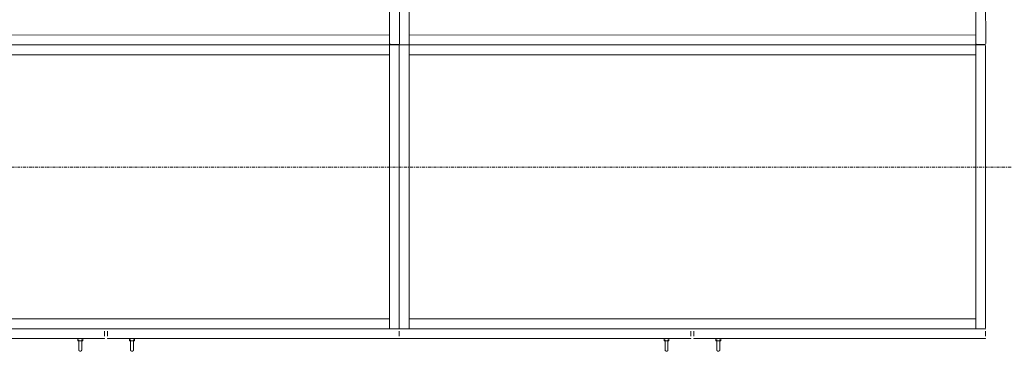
# Model space of a CAD drawing. Header units: millimetres. Extents: x -281 to 145437, y -16481 to 78869.
# Tile 230 of 256: x 28588 to 30603, y 49224 to 49901. Entities that reach past the tile are written whole.
import ezdxf

# ---------------------------------------------------------------- set-up
doc = ezdxf.new("R2010")
doc.units = ezdxf.units.MM
doc.linetypes.add('Grid Line', pattern=[12, 6, -2, 2, -2])
for name, color, linetype, lineweight in [('A--L$07A__Stramien', 1, 'Continuous', 5), ('A--L5__InstallatiesW', 7, 'Continuous', 5), ('A--L8__LosseInventaris', 1, 'Continuous', 5)]:
    doc.layers.add(name, color=color, linetype=linetype, lineweight=lineweight)

# ---------------------------------------------------------------- blocks, each defined once
blk = doc.blocks.new('NLRS_82_FU_UN__veiligheid_ kast_gen_kad - kast dxbxh 600x1200x2100-49274341-L_80_ 11')
at = {"layer": 'A--L5__InstallatiesW'}
for p, q in [((-555.3, 47), (-555.3, -529)), ((-537.3, 49), (-553.3, 49)), ((624.7, 49), (-535.3, 49)), ((-535.3, 49), (-535.3, 29)), ((-535.3, -529), (-535.3, 47)), ((624.7, 29), (624.7, 49)), ((624.7, 47), (624.7, -529)), ((642.7, 49), (626.7, 49)), ((644.7, -529), (644.7, 47)), ((624.7, 29), (-535.3, 29)), ((-535.3, 29), (-535.3, -511)), ((-535.3, 29), (624.7, 29)), ((624.7, -511), (624.7, 29)), ((-535.3, -511), (624.7, -511)), ((-535.3, -511), (-535.3, -531)), ((-533.3, -511), (-533.8, -511)), ((-533.3, -511), (622.7, -511)), ((623.2, -511), (622.7, -511)), ((624.7, -531), (624.7, -511)), ((-555.3, -536), (-555.3, -546)), ((-553.3, -531), (-554.5, -531)), ((-553.3, -531), (-537.3, -531)), ((-535, -531), (-537.3, -531)), ((-535.3, -529), (-535.3, -531)), ((-535.3, -531), (-533.3, -531)), ((622.7, -531), (-533.3, -531)), ((41.7, -546), (41.7, -536)), ((47.7, -536), (47.7, -546)), ((622.7, -531), (624.7, -531)), ((626.7, -531), (624.4, -531)), ((624.7, -531), (624.7, -529)), ((626.7, -531), (642.7, -531)), ((643.9, -531), (642.7, -531)), ((644.7, -546), (644.7, -536)), ((-554.5, -551), (40.9, -551)), ((48.5, -551), (643.9, -551))]:
    blk.add_line(p, q, dxfattribs=at)
at = {"layer": 'A--L5__InstallatiesW', "flags": 128}
for points in [[(-555.3, -531.8), (-555.3, -531.8), (-555.3, -531.7), (-555.3, -531.7), (-555.3, -531.7), (-555.3, -531.6), (-555.3, -531.6), (-555.3, -531.6), (-555.3, -531.5), (-555.2, -531.5), (-555.2, -531.5), (-555.2, -531.5), (-555.2, -531.4), (-555.2, -531.4), (-555.2, -531.4), (-555.2, -531.3), (-555.1, -531.3), (-555.1, -531.3), (-555.1, -531.3), (-555.1, -531.2), (-555.1, -531.2), (-555, -531.2), (-555, -531.2), (-555, -531.2), (-555, -531.1), (-554.9, -531.1), (-554.9, -531.1), (-554.9, -531.1), (-554.8, -531.1), (-554.8, -531.1), (-554.8, -531.1), (-554.8, -531), (-554.7, -531), (-554.7, -531), (-554.7, -531), (-554.6, -531), (-554.6, -531), (-554.6, -531), (-554.5, -531)], [(41, -531), (41, -531), (41, -531), (41.1, -531), (41.1, -531), (41.1, -531), (41.2, -531), (41.2, -531.1), (41.2, -531.1), (41.2, -531.1), (41.3, -531.1), (41.3, -531.1), (41.3, -531.1), (41.4, -531.1), (41.4, -531.2), (41.4, -531.2), (41.4, -531.2), (41.5, -531.2), (41.5, -531.2), (41.5, -531.3), (41.5, -531.3), (41.5, -531.3), (41.6, -531.3), (41.6, -531.4), (41.6, -531.4), (41.6, -531.4), (41.6, -531.5), (41.6, -531.5), (41.6, -531.5), (41.7, -531.5), (41.7, -531.6), (41.7, -531.6), (41.7, -531.6), (41.7, -531.7), (41.7, -531.7), (41.7, -531.7), (41.7, -531.8), (41.7, -531.8), (41.7, -531.8)], [(47.7, -531.8), (47.7, -531.8), (47.7, -531.7), (47.7, -531.7), (47.7, -531.7), (47.7, -531.6), (47.7, -531.6), (47.7, -531.6), (47.7, -531.5), (47.8, -531.5), (47.8, -531.5), (47.8, -531.5), (47.8, -531.4), (47.8, -531.4), (47.8, -531.4), (47.8, -531.3), (47.9, -531.3), (47.9, -531.3), (47.9, -531.3), (47.9, -531.2), (47.9, -531.2), (48, -531.2), (48, -531.2), (48, -531.2), (48, -531.1), (48.1, -531.1), (48.1, -531.1), (48.1, -531.1), (48.2, -531.1), (48.2, -531.1), (48.2, -531.1), (48.2, -531), (48.3, -531), (48.3, -531), (48.3, -531), (48.4, -531), (48.4, -531), (48.4, -531), (48.5, -531)], [(644, -531), (644, -531), (644, -531), (644.1, -531), (644.1, -531), (644.1, -531), (644.2, -531), (644.2, -531.1), (644.2, -531.1), (644.2, -531.1), (644.3, -531.1), (644.3, -531.1), (644.3, -531.1), (644.4, -531.1), (644.4, -531.2), (644.4, -531.2), (644.4, -531.2), (644.5, -531.2), (644.5, -531.2), (644.5, -531.3), (644.5, -531.3), (644.5, -531.3), (644.6, -531.3), (644.6, -531.4), (644.6, -531.4), (644.6, -531.4), (644.6, -531.5), (644.6, -531.5), (644.6, -531.5), (644.7, -531.5), (644.7, -531.6), (644.7, -531.6), (644.7, -531.6), (644.7, -531.7), (644.7, -531.7), (644.7, -531.7), (644.7, -531.8), (644.7, -531.8), (644.7, -531.8)], [(-554.6, -551), (-554.6, -551), (-554.6, -551), (-554.7, -551), (-554.7, -551), (-554.7, -551), (-554.8, -551), (-554.8, -550.9), (-554.8, -550.9), (-554.8, -550.9), (-554.9, -550.9), (-554.9, -550.9), (-554.9, -550.9), (-555, -550.9), (-555, -550.8), (-555, -550.8), (-555, -550.8), (-555.1, -550.8), (-555.1, -550.8), (-555.1, -550.7), (-555.1, -550.7), (-555.1, -550.7), (-555.2, -550.7), (-555.2, -550.6), (-555.2, -550.6), (-555.2, -550.6), (-555.2, -550.5), (-555.2, -550.5), (-555.2, -550.5), (-555.3, -550.5), (-555.3, -550.4), (-555.3, -550.4), (-555.3, -550.4), (-555.3, -550.3), (-555.3, -550.3), (-555.3, -550.3), (-555.3, -550.2), (-555.3, -550.2), (-555.3, -550.2)], [(41.7, -550.2), (41.7, -550.2), (41.7, -550.3), (41.7, -550.3), (41.7, -550.3), (41.7, -550.4), (41.7, -550.4), (41.7, -550.4), (41.7, -550.5), (41.6, -550.5), (41.6, -550.5), (41.6, -550.5), (41.6, -550.6), (41.6, -550.6), (41.6, -550.6), (41.6, -550.7), (41.5, -550.7), (41.5, -550.7), (41.5, -550.7), (41.5, -550.8), (41.5, -550.8), (41.4, -550.8), (41.4, -550.8), (41.4, -550.8), (41.4, -550.9), (41.3, -550.9), (41.3, -550.9), (41.3, -550.9), (41.2, -550.9), (41.2, -550.9), (41.2, -550.9), (41.2, -551), (41.1, -551), (41.1, -551), (41.1, -551), (41, -551), (41, -551), (41, -551), (40.9, -551)], [(48.4, -551), (48.4, -551), (48.4, -551), (48.3, -551), (48.3, -551), (48.3, -551), (48.2, -551), (48.2, -550.9), (48.2, -550.9), (48.2, -550.9), (48.1, -550.9), (48.1, -550.9), (48.1, -550.9), (48, -550.9), (48, -550.8), (48, -550.8), (48, -550.8), (47.9, -550.8), (47.9, -550.8), (47.9, -550.7), (47.9, -550.7), (47.9, -550.7), (47.8, -550.7), (47.8, -550.6), (47.8, -550.6), (47.8, -550.6), (47.8, -550.5), (47.8, -550.5), (47.8, -550.5), (47.7, -550.5), (47.7, -550.4), (47.7, -550.4), (47.7, -550.4), (47.7, -550.3), (47.7, -550.3), (47.7, -550.3), (47.7, -550.2), (47.7, -550.2), (47.7, -550.2)], [(644.7, -550.2), (644.7, -550.2), (644.7, -550.3), (644.7, -550.3), (644.7, -550.3), (644.7, -550.4), (644.7, -550.4), (644.7, -550.4), (644.7, -550.5), (644.6, -550.5), (644.6, -550.5), (644.6, -550.5), (644.6, -550.6), (644.6, -550.6), (644.6, -550.6), (644.6, -550.7), (644.5, -550.7), (644.5, -550.7), (644.5, -550.7), (644.5, -550.8), (644.5, -550.8), (644.4, -550.8), (644.4, -550.8), (644.4, -550.8), (644.4, -550.9), (644.3, -550.9), (644.3, -550.9), (644.3, -550.9), (644.2, -550.9), (644.2, -550.9), (644.2, -550.9), (644.2, -551), (644.1, -551), (644.1, -551), (644.1, -551), (644, -551), (644, -551), (644, -551), (643.9, -551)]]:
    blk.add_lwpolyline(points, dxfattribs=at)
at = {"layer": 'A--L5__InstallatiesW'}
for centre, start, end in [((-553.3, 47), 90, 180), ((-537.3, 47), 360, 90), ((626.7, 47), 90, 180), ((642.7, 47), 360, 90), ((-553.3, -529), 180, 270), ((-537.3, -529), 270, 360), ((626.7, -529), 180, 270), ((642.7, -529), 270, 0)]:
    blk.add_arc(centre, 2, start, end, dxfattribs=at)
at = {"layer": 'A--L8__LosseInventaris'}
for p, q in [((-13.3, -551), (-13.3, -556)), ((-13.3, -551), (-13.3, -556)), ((-13.3, -556), (-10.8, -556)), ((-13.3, -556), (-8.3, -556)), ((-11.3, -553.5), (-11.3, -564)), ((-11.3, -553.5), (-11.3, -564)), ((-10.9, -553.5), (-11.3, -553.5)), ((-10.9, -553.5), (-11.3, -553.5)), ((-10.9, -556), (-11.3, -556)), ((-10.9, -556), (-11.3, -556)), ((-8.3, -556), (-3.3, -556)), ((-5.8, -556), (-3.3, -556)), ((-5.3, -553.5), (-5.7, -553.5)), ((-5.3, -553.5), (-5.7, -553.5)), ((-5.3, -556), (-5.7, -556)), ((-5.3, -556), (-5.7, -556)), ((-5.3, -564), (-5.3, -553.5)), ((-5.3, -564), (-5.3, -553.5)), ((-3.3, -556), (-3.3, -551)), ((-3.3, -556), (-3.3, -551)), ((92.7, -551), (92.7, -556)), ((92.7, -551), (92.7, -556)), ((92.7, -556), (95.2, -556)), ((92.7, -556), (97.7, -556)), ((94.7, -553.5), (94.7, -564)), ((94.7, -553.5), (94.7, -564)), ((95.1, -553.5), (94.7, -553.5)), ((95.1, -553.5), (94.7, -553.5)), ((95.1, -556), (94.7, -556)), ((95.1, -556), (94.7, -556)), ((97.7, -556), (102.7, -556)), ((100.2, -556), (102.7, -556)), ((100.7, -553.5), (100.3, -553.5)), ((100.7, -553.5), (100.3, -553.5)), ((100.7, -556), (100.3, -556)), ((100.7, -556), (100.3, -556)), ((100.7, -564), (100.7, -553.5)), ((100.7, -564), (100.7, -553.5)), ((102.7, -556), (102.7, -551)), ((102.7, -556), (102.7, -551))]:
    blk.add_line(p, q, dxfattribs=at)
at = {"layer": 'A--L8__LosseInventaris', "flags": 128}
for points in [[(-11.3, -574), (-11.3, -574), (-11.3, -574), (-11.3, -573.9), (-11.3, -573.9), (-11.3, -573.8), (-11.3, -573.7), (-11.3, -573.6), (-11.3, -573.5), (-11.3, -573.4), (-11.3, -573.2), (-11.3, -573), (-11.3, -572.9), (-11.3, -572.7), (-11.3, -572.5), (-11.3, -572.3), (-11.3, -572), (-11.3, -571.8), (-11.3, -571.5), (-11.3, -571.2), (-11.3, -571), (-11.3, -570.7), (-11.3, -570.4), (-11.3, -570.1), (-11.3, -569.7), (-11.3, -569.4), (-11.3, -569.1), (-11.3, -568.7), (-11.3, -568.4), (-11.3, -568), (-11.3, -567.6), (-11.3, -567.2), (-11.3, -566.9), (-11.3, -566.5), (-11.3, -566.1), (-11.3, -565.7), (-11.3, -565.3), (-11.3, -564.9), (-11.3, -564.5), (-11.3, -564.1), (-11.3, -564)], [(-11.3, -564), (-11.3, -564.4), (-11.3, -564.8), (-11.3, -565.2), (-11.3, -565.6), (-11.3, -566), (-11.3, -566.4), (-11.3, -566.8), (-11.3, -567.1), (-11.3, -567.5), (-11.3, -567.9), (-11.3, -568.3), (-11.3, -568.6), (-11.3, -569), (-11.3, -569.3), (-11.3, -569.6), (-11.3, -570), (-11.3, -570.3), (-11.3, -570.6), (-11.3, -570.9), (-11.3, -571.2), (-11.3, -571.4), (-11.3, -571.7), (-11.3, -572), (-11.3, -572.2), (-11.3, -572.4), (-11.3, -572.6), (-11.3, -572.8), (-11.3, -573), (-11.3, -573.2), (-11.3, -573.3), (-11.3, -573.5), (-11.3, -573.6), (-11.3, -573.7), (-11.3, -573.8), (-11.3, -573.9), (-11.3, -573.9), (-11.3, -574), (-11.3, -574), (-11.3, -574)], [(-5.3, -564), (-5.3, -564.4), (-5.3, -564.8), (-5.3, -565.2), (-5.3, -565.6), (-5.3, -566), (-5.3, -566.4), (-5.3, -566.8), (-5.3, -567.1), (-5.3, -567.5), (-5.3, -567.9), (-5.3, -568.3), (-5.3, -568.6), (-5.3, -569), (-5.3, -569.3), (-5.3, -569.6), (-5.3, -570), (-5.3, -570.3), (-5.3, -570.6), (-5.3, -570.9), (-5.3, -571.2), (-5.3, -571.4), (-5.3, -571.7), (-5.3, -572), (-5.3, -572.2), (-5.3, -572.4), (-5.3, -572.6), (-5.3, -572.8), (-5.3, -573), (-5.3, -573.2), (-5.3, -573.3), (-5.3, -573.5), (-5.3, -573.6), (-5.3, -573.7), (-5.3, -573.8), (-5.3, -573.9), (-5.3, -573.9), (-5.3, -574), (-5.3, -574), (-5.3, -574)], [(-5.3, -574), (-5.3, -574), (-5.3, -574), (-5.3, -573.9), (-5.3, -573.9), (-5.3, -573.8), (-5.3, -573.7), (-5.3, -573.6), (-5.3, -573.5), (-5.3, -573.4), (-5.3, -573.2), (-5.3, -573), (-5.3, -572.9), (-5.3, -572.7), (-5.3, -572.5), (-5.3, -572.3), (-5.3, -572), (-5.3, -571.8), (-5.3, -571.5), (-5.3, -571.2), (-5.3, -571), (-5.3, -570.7), (-5.3, -570.4), (-5.3, -570.1), (-5.3, -569.7), (-5.3, -569.4), (-5.3, -569.1), (-5.3, -568.7), (-5.3, -568.4), (-5.3, -568), (-5.3, -567.6), (-5.3, -567.2), (-5.3, -566.9), (-5.3, -566.5), (-5.3, -566.1), (-5.3, -565.7), (-5.3, -565.3), (-5.3, -564.9), (-5.3, -564.5), (-5.3, -564.1), (-5.3, -564)], [(94.7, -574), (94.7, -574), (94.7, -574), (94.7, -573.9), (94.7, -573.9), (94.7, -573.8), (94.7, -573.7), (94.7, -573.6), (94.7, -573.5), (94.7, -573.4), (94.7, -573.2), (94.7, -573), (94.7, -572.9), (94.7, -572.7), (94.7, -572.5), (94.7, -572.3), (94.7, -572), (94.7, -571.8), (94.7, -571.5), (94.7, -571.2), (94.7, -571), (94.7, -570.7), (94.7, -570.4), (94.7, -570.1), (94.7, -569.7), (94.7, -569.4), (94.7, -569.1), (94.7, -568.7), (94.7, -568.4), (94.7, -568), (94.7, -567.6), (94.7, -567.2), (94.7, -566.9), (94.7, -566.5), (94.7, -566.1), (94.7, -565.7), (94.7, -565.3), (94.7, -564.9), (94.7, -564.5), (94.7, -564.1), (94.7, -564)], [(94.7, -564), (94.7, -564.4), (94.7, -564.8), (94.7, -565.2), (94.7, -565.6), (94.7, -566), (94.7, -566.4), (94.7, -566.8), (94.7, -567.1), (94.7, -567.5), (94.7, -567.9), (94.7, -568.3), (94.7, -568.6), (94.7, -569), (94.7, -569.3), (94.7, -569.6), (94.7, -570), (94.7, -570.3), (94.7, -570.6), (94.7, -570.9), (94.7, -571.2), (94.7, -571.4), (94.7, -571.7), (94.7, -572), (94.7, -572.2), (94.7, -572.4), (94.7, -572.6), (94.7, -572.8), (94.7, -573), (94.7, -573.2), (94.7, -573.3), (94.7, -573.5), (94.7, -573.6), (94.7, -573.7), (94.7, -573.8), (94.7, -573.9), (94.7, -573.9), (94.7, -574), (94.7, -574), (94.7, -574)], [(100.7, -564), (100.7, -564.4), (100.7, -564.8), (100.7, -565.2), (100.7, -565.6), (100.7, -566), (100.7, -566.4), (100.7, -566.8), (100.7, -567.1), (100.7, -567.5), (100.7, -567.9), (100.7, -568.3), (100.7, -568.6), (100.7, -569), (100.7, -569.3), (100.7, -569.6), (100.7, -570), (100.7, -570.3), (100.7, -570.6), (100.7, -570.9), (100.7, -571.2), (100.7, -571.4), (100.7, -571.7), (100.7, -572), (100.7, -572.2), (100.7, -572.4), (100.7, -572.6), (100.7, -572.8), (100.7, -573), (100.7, -573.2), (100.7, -573.3), (100.7, -573.5), (100.7, -573.6), (100.7, -573.7), (100.7, -573.8), (100.7, -573.9), (100.7, -573.9), (100.7, -574), (100.7, -574), (100.7, -574)], [(100.7, -574), (100.7, -574), (100.7, -574), (100.7, -573.9), (100.7, -573.9), (100.7, -573.8), (100.7, -573.7), (100.7, -573.6), (100.7, -573.5), (100.7, -573.4), (100.7, -573.2), (100.7, -573), (100.7, -572.9), (100.7, -572.7), (100.7, -572.5), (100.7, -572.3), (100.7, -572), (100.7, -571.8), (100.7, -571.5), (100.7, -571.2), (100.7, -571), (100.7, -570.7), (100.7, -570.4), (100.7, -570.1), (100.7, -569.7), (100.7, -569.4), (100.7, -569.1), (100.7, -568.7), (100.7, -568.4), (100.7, -568), (100.7, -567.6), (100.7, -567.2), (100.7, -566.9), (100.7, -566.5), (100.7, -566.1), (100.7, -565.7), (100.7, -565.3), (100.7, -564.9), (100.7, -564.5), (100.7, -564.1), (100.7, -564)], [(-10.2, -576.3), (-10.3, -576.3), (-10.4, -576.2), (-10.5, -576.1), (-10.5, -576), (-10.6, -575.9), (-10.7, -575.8), (-10.8, -575.7), (-10.8, -575.6), (-10.9, -575.5), (-10.9, -575.4), (-11, -575.3), (-11, -575.2), (-11.1, -575.1), (-11.1, -575), (-11.2, -574.9), (-11.2, -574.7), (-11.2, -574.6), (-11.3, -574.5), (-11.3, -574.4), (-11.3, -574.3), (-11.3, -574.2), (-11.3, -574), (-11.3, -574)], [(-8.3, -577), (-8.4, -577), (-8.5, -577), (-8.7, -577), (-8.8, -577), (-8.9, -576.9), (-9, -576.9), (-9.1, -576.9), (-9.2, -576.8), (-9.4, -576.8), (-9.5, -576.8), (-9.6, -576.7), (-9.7, -576.7)], [(-6.9, -576.6), (-7, -576.7), (-7.1, -576.8), (-7.2, -576.8), (-7.3, -576.8), (-7.4, -576.9), (-7.6, -576.9), (-7.7, -576.9), (-7.8, -577), (-7.9, -577), (-8, -577), (-8.1, -577), (-8.3, -577), (-8.3, -577)], [(-5.3, -574), (-5.3, -574.1), (-5.3, -574.2), (-5.3, -574.4), (-5.3, -574.5), (-5.4, -574.6), (-5.4, -574.7), (-5.4, -574.8), (-5.5, -574.9), (-5.5, -575.1), (-5.5, -575.2), (-5.6, -575.3), (-5.6, -575.4), (-5.7, -575.5), (-5.8, -575.6), (-5.8, -575.7), (-5.9, -575.8), (-6, -575.9), (-6, -576), (-6.1, -576.1), (-6.2, -576.2), (-6.3, -576.2), (-6.4, -576.3)], [(95.8, -576.3), (95.7, -576.3), (95.6, -576.2), (95.5, -576.1), (95.5, -576), (95.4, -575.9), (95.3, -575.8), (95.2, -575.7), (95.2, -575.6), (95.1, -575.5), (95.1, -575.4), (95, -575.3), (95, -575.2), (94.9, -575.1), (94.9, -575), (94.8, -574.9), (94.8, -574.7), (94.8, -574.6), (94.7, -574.5), (94.7, -574.4), (94.7, -574.3), (94.7, -574.2), (94.7, -574), (94.7, -574)], [(97.7, -577), (97.6, -577), (97.5, -577), (97.3, -577), (97.2, -577), (97.1, -576.9), (97, -576.9), (96.9, -576.9), (96.8, -576.8), (96.6, -576.8), (96.5, -576.8), (96.4, -576.7), (96.3, -576.7)], [(99.1, -576.6), (99, -576.7), (98.9, -576.8), (98.8, -576.8), (98.7, -576.8), (98.6, -576.9), (98.4, -576.9), (98.3, -576.9), (98.2, -577), (98.1, -577), (98, -577), (97.9, -577), (97.7, -577), (97.7, -577)], [(100.7, -574), (100.7, -574.1), (100.7, -574.2), (100.7, -574.4), (100.7, -574.5), (100.6, -574.6), (100.6, -574.7), (100.6, -574.8), (100.5, -574.9), (100.5, -575.1), (100.5, -575.2), (100.4, -575.3), (100.4, -575.4), (100.3, -575.5), (100.2, -575.6), (100.2, -575.7), (100.1, -575.8), (100, -575.9), (100, -576), (99.9, -576.1), (99.8, -576.2), (99.7, -576.2), (99.6, -576.3)]]:
    blk.add_lwpolyline(points, dxfattribs=at)

msp = doc.modelspace()

# ---------------------------------------------------------------- linework, layer by layer
at = {"layer": 'A--L$07A__Stramien', "linetype": 'Grid Line'}
msp.add_line((100373, 49600), (-281.1, 49600), dxfattribs=at)

# ---------------------------------------------------------------- block references
at = {"layer": 'A--L5__InstallatiesW', "rotation": 180.0375276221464}
for p in [(28809.6, 49899.4), (30009.6, 49899.4)]:
    msp.add_blockref('NLRS_82_FU_UN__veiligheid_ kast_gen_kad - kast dxbxh 600x1200x2100-49274341-L_80_ 11', p, dxfattribs=at)
at = {"layer": 'A--L5__InstallatiesW'}
for p in [(28720, 49801), (29920, 49801)]:
    msp.add_blockref('NLRS_82_FU_UN__veiligheid_ kast_gen_kad - kast dxbxh 600x1200x2100-49274341-L_80_ 11', p, dxfattribs=at)

doc.saveas('drawing.dxf')
